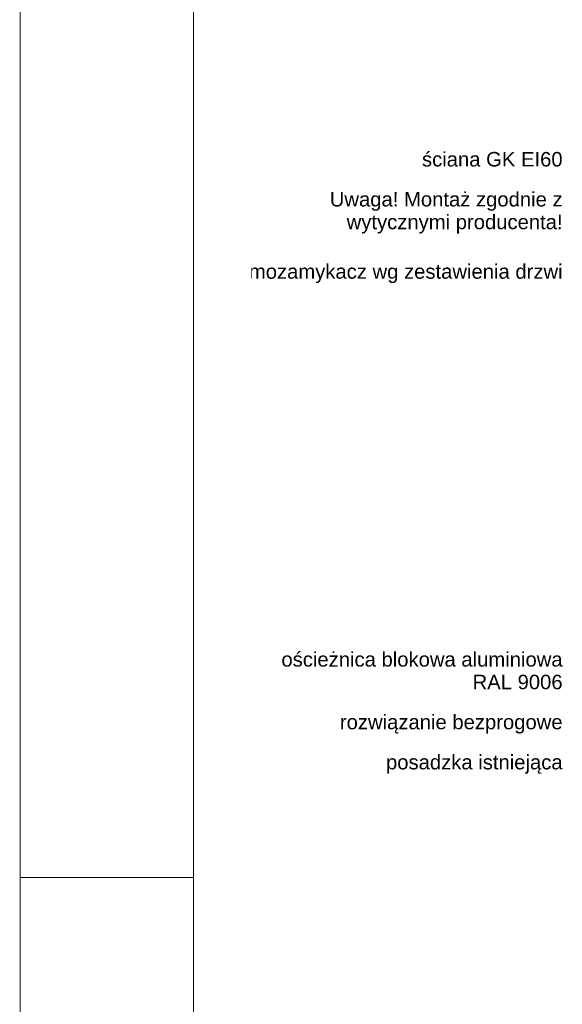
# Paper-space layout 'AD-02 DETAL MONTAŻU DRZWI' of a CAD drawing. Header units: millimetres. Extents: x 0 to 594, y 0 to 550.
# Tile 56 of 99: x 0 to 94, y 275 to 445. Entities that reach past the tile are written whole.
import ezdxf
from ezdxf.xclip import XClip

# ---------------------------------------------------------------- set-up
doc = ezdxf.new("R2010")
doc.units = ezdxf.units.MM
doc.header["$MEASUREMENT"] = 0
doc.header["$XCLIPFRAME"] = 0
doc.layers.add('0_Nr_pióra__1', color=7, linetype='Continuous', lineweight=20)
doc.layers.add('A_Arkusz_Nr_pióra__1', color=7, linetype='Continuous', lineweight=20)
doc.layers.add('A_Arkusz_Nr_pióra__237', color=7, linetype='Continuous', lineweight=5, true_color=0x343434)
doc.styles.add('STYL_AUTOMATYCZNY_1', font='arial.ttf')

# ---------------------------------------------------------------- blocks, each defined once
blk = doc.blocks.new('Rysunek_1_1', base_point=(-46422.8, -26825.26))
at = {"layer": '0_Nr_pióra__1', "color": 7, "linetype": 'Continuous', "lineweight": 20, "char_height": 2.5, "attachment_point": 6, "style": 'STYL_AUTOMATYCZNY_1'}
for s, insert in [('\\A1;{\\pqr;\\fArial|b0|i0|c238|p0;\\W1.000000;ściana GK EI60}', (93.59, 420.95)), ('\\A1;{\\pqr;\\fArial|b0|i0|c238|p0;\\W1.000000;rozwiązanie bezprogowe}', (93.59, 323.38)), ('\\A1;{\\pqr;\\fArial|b0|i0|c238|p0;\\W1.000000;posadzka istniejąca}', (93.59, 316.45))]:
    blk.add_mtext(s, dxfattribs=dict(at, insert=insert))
at = {"layer": '0_Nr_pióra__1', "color": 7, "linetype": 'Continuous', "lineweight": 20, "char_height": 2.5, "width": 56, "attachment_point": 6, "style": 'STYL_AUTOMATYCZNY_1'}
for s, insert, line_spacing_factor in [('\\A1;{\\pqr;\\fArial|b0|i0|c238|p0;\\W1.000000;Uwaga! Montaż zgodnie z wytycznymi producenta!}', (93.59, 411.72), 0.940384), ('\\A1;{\\pqr;\\fArial|b0|i0|c238|p0;\\W1.000000;samozamykacz wg zestawienia drzwi}', (93.59, 401.2), 0.942898)]:
    blk.add_mtext(s, dxfattribs=dict(at, insert=insert, line_spacing_factor=line_spacing_factor))
at = {"layer": '0_Nr_pióra__1', "color": 7, "linetype": 'Continuous', "lineweight": 20, "insert": (93.59, 332.61), "char_height": 2.5, "attachment_point": 6, "line_spacing_factor": 0.937648, "style": 'STYL_AUTOMATYCZNY_1'}
blk.add_mtext('\\A1;{\\pqr;\\fArial|b0|i0|c238|p0;\\W1.000000;ościeżnica blokowa aluminiowa \\P\\pqr;\\fArial|b0|i0|c238|p0;\\W1.000000;RAL 9006}', dxfattribs=at)

psp = doc.layouts.new('AD-02 DETAL MONTAŻU DRZWI')

# ---------------------------------------------------------------- linework, layer by layer
at = {"layer": 'A_Arkusz_Nr_pióra__1', "color": 7, "linetype": 'Continuous', "lineweight": 20}
for p, q in [((29.9, 545.1), (29.9, 4.9)), ((-0.1, 296.9), (0.9, 296.9))]:
    psp.add_line(p, q, dxfattribs=at)
at = {"layer": 'A_Arkusz_Nr_pióra__1', "color": 7, "linetype": 'Continuous', "lineweight": 20, "flags": 128}
psp.add_lwpolyline([(0, 550), (594, 550), (594, 0), (0, 0)], close=True, dxfattribs=at)
at = {"layer": 'A_Arkusz_Nr_pióra__237', "color": 250, "linetype": 'Continuous', "lineweight": 5, "true_color": 0x343434}
psp.add_line((-0.1, 296.9), (29.9, 296.9), dxfattribs=at)

# ---------------------------------------------------------------- block references
at = {"color": 37, "linetype": 'Continuous', "lineweight": 5, "true_color": 0x656532}
ref = psp.add_blockref('Rysunek_1_1', (-46422.8, -26825.26), dxfattribs=at)
XClip(ref).set_block_clipping_path([(39.90003743, 274.842170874), (528.4304887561, 524.007291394)])

doc.saveas('drawing.dxf')
